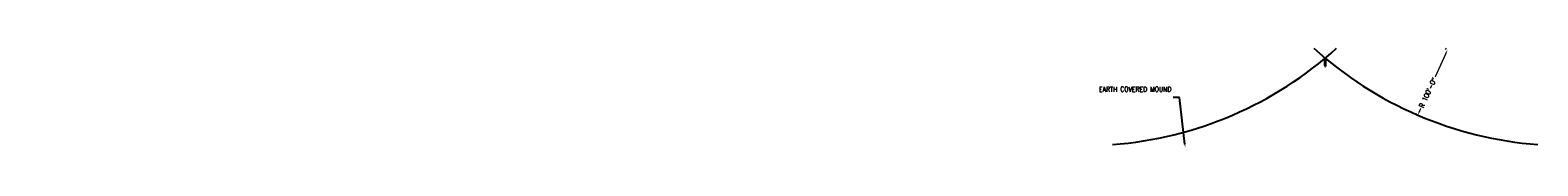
# Model space of a CAD drawing. Header units: inches. Extents: x -21414 to 10640, y -3342 to 4565.
# Tile 1 of 7: x -4153 to 675, y -3342 to -3023. Entities that reach past the tile are written whole.
import ezdxf
from ezdxf import colors
from ezdxf.entities.mleader import LeaderData, LeaderLine
from ezdxf.math import Vec2, Vec3

# ---------------------------------------------------------------- set-up
doc = ezdxf.new("R2010")
doc.units = ezdxf.units.IN
doc.header["$MEASUREMENT"] = 0
doc.layers.get('Defpoints').update_dxf_attribs({"color": 6})
for name, color, linetype, lineweight in [('E-ANNO-DIMS', 1, 'Continuous', 9), ('E-ANNO-NOTE', 2, 'Continuous', 25), ('E-GRND-CIRC', 4, 'Continuous', 50), ('E-LTNG-TERM', 3, 'Continuous', 35)]:
    doc.layers.add(name, color=color, linetype=linetype, lineweight=lineweight)
doc.styles.add('Annotative', font='romans.shx', dxfattribs={"width": 0.8, "height": 0.125})
doc.dimstyles.new('Annotative', dxfattribs={"dimscale": 0, "dimtxt": 0.125, "dimasz": 0.125, "dimexe": 0.0625, "dimexo": 0.03125, "dimgap": 0.03125, "dimtad": 1, "dimdec": 3, "dimzin": 3, "dimdsep": 46, "dimlunit": 4, "dimtxsty": 'Annotative', "dimcen": 0.09, "dimclrd": 256, "dimclrt": 2, "dimazin": 2, "dimtfac": 1, "dimtdec": 3, "dimtmove": 1, "dimatfit": 3, "dimfxl": 1, "dimtfill": 1, "dimfrac": 2, "dimtolj": 1, "dimtzin": 0, "dimlwd": -1, "dimarcsym": 0})

# ---------------------------------------------------------------- blocks, each defined once
blk = doc.blocks.new('EF - AIR TERMINAL - FB - Lightning Protection - Air Terminal-V5-Section 1')
for p, q in [((-168.4, 290), (-168.4, 268)), ((-168.4, 290), (-168, 290)), ((-168, 290), (-167.6, 290)), ((-167.6, 268), (-167.6, 290)), ((-168.5, 268), (-168.8, 266)), ((-168.5, 268), (-168, 268)), ((-168, 268), (-167.5, 268)), ((-167.3, 266), (-167.5, 268))]:
    blk.add_line(p, q)
at = {"flags": 128}
for points in [[(-168.4, 290), (-168.4, 290.2), (-168.4, 290.4), (-168.4, 290.6), (-168.3, 290.8), (-168.3, 291), (-168.3, 291.2), (-168.2, 291.5), (-168.1, 291.7), (-168.1, 291.9), (-168, 292)], [(-168, 292), (-167.9, 291.8), (-167.9, 291.6), (-167.8, 291.4), (-167.8, 291.2), (-167.7, 291), (-167.7, 290.8), (-167.7, 290.6), (-167.7, 290.4), (-167.6, 290.2), (-167.6, 290)]]:
    blk.add_lwpolyline(points, dxfattribs=at)
blk = doc.blocks.new('2ft air terminal')
blk.add_lwpolyline([(4040.9, 612.9), (4042.4, 612.9)])
blk.add_blockref('EF - AIR TERMINAL - FB - Lightning Protection - Air Terminal-V5-Section 1', (4209.6, 346.9))
blk = doc.blocks.new('*D16')
at = {"layer": 'Defpoints', "color": 0, "lineweight": -3, "transparency": 16777216}
for p in [(386.2, -3027.3), (290.5, -3237.1), (290.5, -3237.1)]:
    blk.add_point(p, dxfattribs=at)
at = {"layer": 'E-ANNO-DIMS', "color": 0, "lineweight": -2, "transparency": 16777216}
for p, q in [((382.5, -3025.7), (378.8, -3024)), ((286.9, -3235.4), (283.2, -3233.8))]:
    blk.add_line(p, q, dxfattribs=at)
at = {"layer": 'E-ANNO-DIMS', "transparency": 16777216}
blk.add_line((379.5, -3041.9), (297.1, -3222.5), dxfattribs=at)
at = {"layer": 'E-ANNO-DIMS', "lineweight": -3, "transparency": 16777216}
blk.add_solid([(377.1, -3040.7), (381.9, -3043), (386.1, -3027.3)], dxfattribs=at)
at = {"layer": 'E-ANNO-DIMS', "color": 2, "lineweight": -3, "transparency": 16777216, "insert": (323, -3165.1), "char_height": 16, "attachment_point": 5, "rotation": 65.4865, "style": 'Annotative', "bg_fill": 3, "box_fill_scale": 1.25, "bg_fill_color": 256, "bg_fill_true_color": 13158600, "bg_fill_transparency": 0}
blk.add_mtext('\\A1;R 100\'-0"', dxfattribs=at)
at = {"layer": 'E-ANNO-DIMS', "lineweight": -3, "transparency": 16777216}
blk.add_solid([(294.7, -3221.4), (299.5, -3223.6), (290.5, -3237.1)], dxfattribs=at)

msp = doc.modelspace()

# ---------------------------------------------------------------- linework, layer by layer
at = {"layer": 'E-GRND-CIRC', "lineweight": -3}
msp.add_arc((-776.4087, -2134.5602), 1200, 274.2729593, 312.2455191, dxfattribs=at)

# ---------------------------------------------------------------- block references
at = {"layer": 'E-LTNG-TERM', "lineweight": -3}
msp.add_blockref('2ft air terminal', (-4047.5798, -3693.3723), dxfattribs=at)

# ---------------------------------------------------------------- dimensions: what is measured, and where the dimension line sits
at = {"layer": 'E-ANNO-DIMS', "lineweight": -3}
dim = msp.add_linear_dim(base=(290.4632, -3237.0721), p1=(386.1833, -3027.3258), p2=(290.5239, -3237.0998), angle=245.4864561, text='R 100\'-0"', dimstyle='Annotative', override={"dimpost": '\\X'}, dxfattribs=at)
dim.commit()
dim.dimension.update_dxf_attribs({"geometry": '*D16', "text_midpoint": (335.3281, -3170.7022), "dimtype": 161})

# ---------------------------------------------------------------- leaders
at = {"layer": 'E-ANNO-NOTE', "linetype": 'Continuous', "lineweight": -3}
ml = msp.add_multileader_mtext('Standard', dxfattribs=at)
ml.set_content('EARTH COVERED MOUND', color=256, style='Annotative')
ml.set_leader_properties(color=1)
ml.build(insert=Vec2(0, 0))
ml.multileader.update_dxf_attribs({"text_right_attachment_type": 3, "dogleg_length": 0.36, "arrow_head_size": 12, "scale": 128})
ctx = ml.context
ctx.base_point, ctx.scale, ctx.char_height, ctx.arrow_head_size, ctx.landing_gap_size, ctx.plane_origin = Vec3(-657.5085, -3153.9914, 1724.8271), 128, 16, 12, 5.76, Vec3(-631.974, -3255.6131, 1724.8271)
ctx.right_attachment, ctx.text_align_type = 3, 2
notes = []
notes.append((ctx, [(0, (1, 1, 0), (-472.4874, -3180.6581, 1724.8271), (-1, 0), 20.5107, [(0, [(-454.1004, -3341.6538, 1724.8271)], 0, [])])]))
ctx.mtext.insert, ctx.mtext.width, ctx.mtext.defined_height, ctx.mtext.alignment, ctx.mtext.flow_direction = Vec3(-498.758, -3145.9914, 1724.8271), 163.397041, 47.5929, 3, 5
for ctx, leaders in notes:
    for number, flags, end, landing, length, lines in leaders:
        leader = LeaderData()
        leader.index, (leader.has_last_leader_line, leader.has_dogleg_vector, leader.attachment_direction) = number, flags
        leader.last_leader_point, leader.dogleg_vector, leader.dogleg_length = Vec3(end), Vec3(landing), length
        for number, points, colour, breaks in lines:
            line = LeaderLine()
            line.index, line.vertices, line.color, line.breaks = number, Vec3.list(points), colors.encode_raw_color(colour), breaks
            leader.lines.append(line)
        ctx.leaders.append(leader)

# ---------------------------------------------------------------- next in the draw order: linework, layer by layer
at = {"layer": 'E-GRND-CIRC', "lineweight": -3}
msp.add_arc((764.6311, -2134.6937), 1200, 227.7448003, 265.7173601, dxfattribs=at)

doc.saveas('drawing.dxf')
